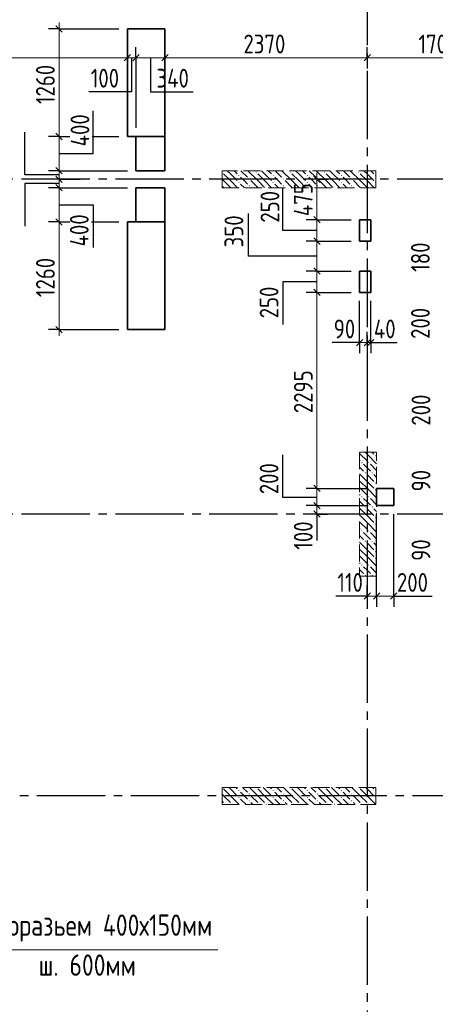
# Model space of a CAD drawing. Header units: millimetres. Extents: x 0 to 43617, y 0 to 59400.
# Tile 15 of 21: x 10553 to 15421, y 36591 to 48117. Entities that reach past the tile are written whole.
import ezdxf

# ---------------------------------------------------------------- set-up
doc = ezdxf.new("R2010")
doc.units = ezdxf.units.MM
doc.linetypes.add('______2', pattern=[270, 200, -70])
doc.linetypes.add('______5', pattern=[1100, 800, -100, 100, -100])
for name, color, linetype, lineweight in [('Standard', 7, 'Continuous', 25), ('ЖБ Пилон', 180, 'Continuous', 25), ('Оси', 40, '______5', 18), ('Примечания', 7, 'Continuous', 25), ('Размерная выноска', 7, 'Continuous', 13)]:
    doc.layers.add(name, color=color, linetype=linetype, lineweight=lineweight)
doc.layers.add('ЖБ Перекрытие верхний уровень', color=7, linetype='Continuous', lineweight=25, true_color=0xe0e0ff)
doc.styles.add('GOST 2.304-81', font='txt')

msp = doc.modelspace()

# ---------------------------------------------------------------- hatches: boundary and pattern name
at = {"layer": 'ЖБ Пилон', "linetype": 'Continuous', "lineweight": 18, "transparency": 33554687}
for points in [[(12923.9990234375, 46336.58771640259), (12927.45361328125, 46333.1298828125), (12923.9990234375, 46329.68178046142)], [(13314.453125, 46333.1298828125), (13320.95336914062, 46339.63623046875), (13327.45361328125, 46333.1298828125), (13320.95336914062, 46326.64184570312)], [(13714.453125, 46333.1298828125), (13720.95336914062, 46339.63623046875), (13727.45361328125, 46333.1298828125), (13720.95336914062, 46326.64184570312)], [(14114.453125, 46333.1298828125), (14120.95336914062, 46339.63623046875), (14127.45361328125, 46333.1298828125), (14120.95336914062, 46326.64184570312)], [(14514.453125, 46333.1298828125), (14520.95336914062, 46339.63623046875), (14527.45361328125, 46333.1298828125), (14520.95336914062, 46326.64184570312)], [(13114.453125, 46293.1396484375), (13120.95336914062, 46299.63989257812), (13127.45361328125, 46293.1396484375), (13120.95336914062, 46286.63940429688)], [(13234.45434570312, 46253.13720703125), (13240.95458984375, 46259.63745117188), (13247.44873046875, 46253.13720703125), (13240.95458984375, 46246.630859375)], [(13514.453125, 46293.1396484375), (13520.95336914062, 46299.63989257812), (13527.45361328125, 46293.1396484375), (13520.95336914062, 46286.63940429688)], [(13634.45434570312, 46253.13720703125), (13640.95458984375, 46259.63745117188), (13647.44873046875, 46253.13720703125), (13640.95458984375, 46246.630859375)], [(13914.453125, 46293.1396484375), (13920.95336914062, 46299.63989257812), (13927.45361328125, 46293.1396484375), (13920.95336914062, 46286.63940429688)], [(14034.45434570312, 46253.13720703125), (14040.95458984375, 46259.63745117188), (14047.44873046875, 46253.13720703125), (14040.95458984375, 46246.630859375)], [(14314.453125, 46293.1396484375), (14320.95336914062, 46299.63989257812), (14327.45361328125, 46293.1396484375), (14320.95336914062, 46286.63940429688)], [(14434.45434570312, 46253.13720703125), (14440.95458984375, 46259.63745117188), (14447.44873046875, 46253.13720703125), (14440.95458984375, 46246.630859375)], [(14714.453125, 46293.1396484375), (14720.95336914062, 46299.63989257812), (14723.9990234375, 46296.59423828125), (14723.9990234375, 46289.68505859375), (14720.95336914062, 46286.63940429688)], [(13114.453125, 46213.14086914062), (13120.95336914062, 46219.64111328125), (13127.45361328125, 46213.14086914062), (13120.95336914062, 46206.640625)], [(13234.45434570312, 46173.13842773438), (13240.95458984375, 46179.638671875), (13247.44873046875, 46173.13842773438), (13240.95458984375, 46166.63208007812)], [(13514.453125, 46213.14086914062), (13520.95336914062, 46219.64111328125), (13527.45361328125, 46213.14086914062), (13520.95336914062, 46206.640625)], [(13634.45434570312, 46173.13842773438), (13640.95458984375, 46179.638671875), (13647.44873046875, 46173.13842773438), (13640.95458984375, 46166.63208007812)], [(13914.453125, 46213.14086914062), (13920.95336914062, 46219.64111328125), (13927.45361328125, 46213.14086914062), (13920.95336914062, 46206.640625)], [(14034.45434570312, 46173.13842773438), (14040.95458984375, 46179.638671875), (14047.44873046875, 46173.13842773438), (14040.95458984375, 46166.63208007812)], [(14314.453125, 46213.14086914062), (14320.95336914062, 46219.64111328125), (14327.45361328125, 46213.14086914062), (14320.95336914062, 46206.640625)], [(14434.45434570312, 46173.13842773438), (14440.95458984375, 46179.638671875), (14447.44873046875, 46173.13842773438), (14440.95458984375, 46166.63208007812)], [(14714.453125, 46213.14086914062), (14720.95336914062, 46219.64111328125), (14723.9990234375, 46216.59545898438), (14723.9990234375, 46209.68627929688), (14720.95336914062, 46206.640625)], [(14714.453125, 43013.14086914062), (14720.95336914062, 43019.64111328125), (14727.45361328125, 43013.14086914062), (14720.95336914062, 43006.640625)], [(14554.44946289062, 42933.14208984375), (14560.94970703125, 42939.63623046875), (14567.44995117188, 42933.14208984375), (14560.94970703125, 42926.64184570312)], [(14634.45434570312, 42933.14208984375), (14640.94848632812, 42939.63623046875), (14647.44873046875, 42933.14208984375), (14640.94848632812, 42926.64184570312)], [(14594.45190429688, 42813.14086914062), (14600.9521484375, 42819.64111328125), (14607.45239257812, 42813.14086914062), (14600.9521484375, 42806.640625)], [(14674.45068359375, 42813.14086914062), (14680.95092773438, 42819.64111328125), (14687.451171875, 42813.14086914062), (14680.95092773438, 42806.640625)], [(14714.453125, 42693.1396484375), (14720.95336914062, 42699.63989257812), (14727.45361328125, 42693.1396484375), (14720.95336914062, 42686.63940429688)], [(14554.44946289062, 42533.14208984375), (14560.94970703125, 42539.63623046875), (14567.44995117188, 42533.14208984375), (14560.94970703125, 42526.64184570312)], [(14634.45434570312, 42533.14208984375), (14640.94848632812, 42539.63623046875), (14647.44873046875, 42533.14208984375), (14640.94848632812, 42526.64184570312)], [(14714.453125, 42613.14086914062), (14720.95336914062, 42619.64111328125), (14727.45361328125, 42613.14086914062), (14720.95336914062, 42606.640625)], [(14594.45190429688, 42413.14086914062), (14600.9521484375, 42419.64111328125), (14607.45239257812, 42413.14086914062), (14600.9521484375, 42406.640625)], [(14674.45068359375, 42413.14086914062), (14680.95092773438, 42419.64111328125), (14687.451171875, 42413.14086914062), (14680.95092773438, 42406.640625)], [(14714.453125, 42293.1396484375), (14720.95336914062, 42299.63989257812), (14727.45361328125, 42293.1396484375), (14720.95336914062, 42286.63940429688)], [(14714.453125, 42213.14086914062), (14720.95336914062, 42219.64111328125), (14727.45361328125, 42213.14086914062), (14720.95336914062, 42206.640625)], [(14554.44946289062, 42133.14208984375), (14560.94970703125, 42139.63623046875), (14567.44995117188, 42133.14208984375), (14560.94970703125, 42126.64184570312)], [(14634.45434570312, 42133.14208984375), (14640.94848632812, 42139.63623046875), (14647.44873046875, 42133.14208984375), (14640.94848632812, 42126.64184570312)], [(14594.45190429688, 42013.14086914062), (14600.9521484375, 42019.64111328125), (14607.45239257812, 42013.14086914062), (14600.9521484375, 42006.640625)], [(14674.45068359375, 42013.14086914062), (14680.95092773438, 42019.64111328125), (14687.451171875, 42013.14086914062), (14680.95092773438, 42006.640625)], [(14714.453125, 41893.1396484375), (14720.95336914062, 41899.63989257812), (14727.45361328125, 41893.1396484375), (14720.95336914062, 41886.63940429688)], [(14554.44946289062, 41733.14208984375), (14560.94970703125, 41739.63623046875), (14567.44995117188, 41733.14208984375), (14560.94970703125, 41726.64184570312)], [(14634.45434570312, 41733.14208984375), (14640.94848632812, 41739.63623046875), (14647.44873046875, 41733.14208984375), (14640.94848632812, 41726.64184570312)], [(14714.453125, 41813.14086914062), (14720.95336914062, 41819.64111328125), (14727.45361328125, 41813.14086914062), (14720.95336914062, 41806.640625)], [(14594.45190429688, 41613.14086914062), (14600.9521484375, 41619.64111328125), (14607.45239257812, 41613.14086914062), (14600.9521484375, 41606.640625)], [(14674.45068359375, 41613.14086914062), (14680.95092773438, 41619.64111328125), (14687.451171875, 41613.14086914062), (14680.95092773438, 41606.640625)], [(12924.31030273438, 39129.99877929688), (12923.9990234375, 39129.6875), (12923.9990234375, 39129.99877929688)], [(13114.453125, 39093.1396484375), (13120.95336914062, 39099.63989257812), (13127.45361328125, 39093.1396484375), (13120.95336914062, 39086.63330078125)], [(13324.31030273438, 39129.99877929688), (13320.95336914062, 39126.64184570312), (13317.59643554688, 39129.99877929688)], [(13514.453125, 39093.1396484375), (13520.95336914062, 39099.63989257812), (13527.45361328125, 39093.1396484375), (13520.95336914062, 39086.63330078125)], [(13724.31030273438, 39129.99877929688), (13720.95336914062, 39126.64184570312), (13717.59643554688, 39129.99877929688)], [(13914.453125, 39093.1396484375), (13920.95336914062, 39099.63989257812), (13927.45361328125, 39093.1396484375), (13920.95336914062, 39086.63330078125)], [(14124.31030273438, 39129.99877929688), (14120.95336914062, 39126.64184570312), (14117.59643554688, 39129.99877929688)], [(14314.453125, 39093.1396484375), (14320.95336914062, 39099.63989257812), (14327.45361328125, 39093.1396484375), (14320.95336914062, 39086.63330078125)], [(14524.31030273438, 39129.99877929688), (14520.95336914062, 39126.64184570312), (14517.59643554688, 39129.99877929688)], [(14714.453125, 39093.1396484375), (14720.95336914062, 39099.63989257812), (14723.9990234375, 39096.59423828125), (14723.9990234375, 39089.68181484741), (14720.95336914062, 39086.63330078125)], [(13114.453125, 39013.14086914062), (13120.95336914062, 39019.64111328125), (13127.45361328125, 39013.14086914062), (13120.95336914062, 39006.640625)], [(13234.45434570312, 39053.13110351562), (13240.95458984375, 39059.63745117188), (13247.44873046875, 39053.13110351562), (13240.95458984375, 39046.64306640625)], [(13234.45434570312, 38973.13842773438), (13240.95458984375, 38979.638671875), (13247.44873046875, 38973.13842773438), (13240.95458984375, 38966.63208007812)], [(13514.453125, 39013.14086914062), (13520.95336914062, 39019.64111328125), (13527.45361328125, 39013.14086914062), (13520.95336914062, 39006.640625)], [(13634.45434570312, 39053.13110351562), (13640.95458984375, 39059.63745117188), (13647.44873046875, 39053.13110351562), (13640.95458984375, 39046.64306640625)], [(13634.45434570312, 38973.13842773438), (13640.95458984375, 38979.638671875), (13647.44873046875, 38973.13842773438), (13640.95458984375, 38966.63208007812)], [(13914.453125, 39013.14086914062), (13920.95336914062, 39019.64111328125), (13927.45361328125, 39013.14086914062), (13920.95336914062, 39006.640625)], [(14034.45434570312, 39053.13110351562), (14040.95458984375, 39059.63745117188), (14047.44873046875, 39053.13110351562), (14040.95458984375, 39046.64306640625)], [(14034.45434570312, 38973.13842773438), (14040.95458984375, 38979.638671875), (14047.44873046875, 38973.13842773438), (14040.95458984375, 38966.63208007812)], [(14314.453125, 39013.14086914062), (14320.95336914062, 39019.64111328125), (14327.45361328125, 39013.14086914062), (14320.95336914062, 39006.640625)], [(14434.45434570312, 39053.13110351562), (14440.95458984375, 39059.63745117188), (14447.44873046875, 39053.13110351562), (14440.95458984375, 39046.64306640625)], [(14434.45434570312, 38973.13842773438), (14440.95458984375, 38979.638671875), (14447.44873046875, 38973.13842773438), (14440.95458984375, 38966.63208007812)], [(14714.453125, 39013.14086914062), (14720.95336914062, 39019.64111328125), (14723.9990234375, 39016.59545898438), (14723.9990234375, 39009.68627929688), (14720.95336914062, 39006.640625)], [(12954.443359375, 38933.14208984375), (12960.94970703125, 38939.63623046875), (12967.44995117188, 38933.14208984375), (12964.306640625, 38929.99877929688), (12957.58962138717, 38929.99877929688)], [(13034.45434570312, 38933.14208984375), (13040.95458984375, 38939.63623046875), (13047.44873046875, 38933.14208984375), (13044.30837138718, 38929.99877929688), (13037.59765625, 38929.99877929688)], [(13354.44946289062, 38933.14208984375), (13360.94970703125, 38939.63623046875), (13367.44995117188, 38933.14208984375), (13364.306640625, 38929.99877929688), (13357.5927734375, 38929.99877929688)], [(13434.45434570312, 38933.14208984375), (13440.95458984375, 38939.63623046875), (13447.44873046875, 38933.14208984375), (13444.30837138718, 38929.99877929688), (13437.59765625, 38929.99877929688)], [(13754.44946289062, 38933.14208984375), (13760.94970703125, 38939.63623046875), (13767.44995117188, 38933.14208984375), (13764.306640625, 38929.99877929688), (13757.5927734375, 38929.99877929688)], [(13834.45434570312, 38933.14208984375), (13840.95458984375, 38939.63623046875), (13847.44873046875, 38933.14208984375), (13844.30837138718, 38929.99877929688), (13837.59765625, 38929.99877929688)], [(14154.44946289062, 38933.14208984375), (14160.94970703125, 38939.63623046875), (14167.44995117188, 38933.14208984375), (14164.306640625, 38929.99877929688), (14157.5927734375, 38929.99877929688)], [(14234.45434570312, 38933.14208984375), (14240.95458984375, 38939.63623046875), (14247.44873046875, 38933.14208984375), (14244.30837138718, 38929.99877929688), (14237.59765625, 38929.99877929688)], [(14554.44946289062, 38933.14208984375), (14560.94970703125, 38939.63623046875), (14567.44995117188, 38933.14208984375), (14564.306640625, 38929.99877929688), (14557.5927734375, 38929.99877929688)], [(14634.45434570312, 38933.14208984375), (14640.95458984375, 38939.63623046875), (14647.44873046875, 38933.14208984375), (14644.30837138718, 38929.99877929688), (14637.59765625, 38929.99877929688)]]:
    msp.add_hatch(color=7, dxfattribs=at).paths.add_polyline_path(points, flags=16)

# ---------------------------------------------------------------- linework, layer by layer
at = {"layer": 'Standard', "color": 7, "linetype": 'Continuous', "lineweight": 13, "transparency": 33554687}
for p, q in [((11014.00146484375, 48009.9365234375), (11014.00146484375, 48084.93041992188)), ((11814.00146484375, 47672.76611328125), (7393.994140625, 47672.76611328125)), ((11914.00146484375, 47672.76611328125), (11814.00146484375, 47672.76611328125)), ((12254.00390625, 47672.76611328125), (11914.00146484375, 47672.76611328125)), ((14623.9990234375, 47672.76611328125), (12254.00390625, 47672.76611328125)), ((16323.9990234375, 47672.76611328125), (14623.9990234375, 47672.76611328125)), ((11014.00146484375, 46750), (11014.00146484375, 46350)), ((11014.00146484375, 46350), (11014.00146484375, 46250)), ((11014.00146484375, 46250), (11014.00146484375, 46150)), ((14034.00268554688, 46250), (14034.00268554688, 46325)), ((14034.00268554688, 45775), (14034.00268554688, 46250)), ((11014.00146484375, 46150), (11014.00146484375, 45750.06103515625)), ((14034.00268554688, 45525), (14034.00268554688, 45775)), ((11014.00146484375, 45750.06103515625), (11014.00146484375, 44490.0634765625)), ((14034.00268554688, 45175), (14034.00268554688, 45525)), ((14034.00268554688, 44925), (14034.00268554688, 45175)), ((14034.00268554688, 42629.99877929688), (14034.00268554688, 44925)), ((11014.00146484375, 44490.0634765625), (11014.00146484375, 44415.06958007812)), ((14534.00268554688, 44337.06665039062), (14459.00268554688, 44337.06665039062)), ((14534.00268554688, 44337.06665039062), (14623.9990234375, 44337.06665039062)), ((14623.9990234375, 44337.06665039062), (14664.00146484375, 44337.06665039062)), ((14664.00146484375, 44337.06665039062), (14739.00146484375, 44337.06665039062)), ((14034.00268554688, 42429.99877929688), (14034.00268554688, 42629.99877929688)), ((14034.00268554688, 42329.99877929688), (14034.00268554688, 42429.99877929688)), ((14034.00268554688, 42329.99877929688), (14034.00268554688, 42254.99877929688)), ((14623.9990234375, 41370.00122070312), (14548.9990234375, 41370.00122070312)), ((14734.00268554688, 41370.00122070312), (14623.9990234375, 41370.00122070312)), ((14934.00268554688, 41370.00122070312), (14734.00268554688, 41370.00122070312)), ((14934.00268554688, 41370.00122070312), (15008.99658203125, 41370.00122070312))]:
    msp.add_line(p, q, dxfattribs=at)
at = {"layer": 'Standard', "color": 251, "linetype": 'Continuous', "lineweight": -3, "true_color": 0x656565, "transparency": 33554687}
for p, q in [((11014.00146484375, 48009.9365234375), (10888.99536132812, 48009.9365234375)), ((11014.00146484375, 48009.9365234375), (11139.00146484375, 48009.9365234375)), ((11014.00146484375, 48009.9365234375), (11714.00146484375, 48009.9365234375)), ((11814.00146484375, 47672.76611328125), (11814.00146484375, 47797.76611328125)), ((11914.00146484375, 47672.76611328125), (11914.00146484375, 47797.76611328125)), ((12254.00390625, 47672.76611328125), (12254.00390625, 47797.76611328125)), ((14623.9990234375, 47672.76611328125), (14623.9990234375, 47797.76611328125)), ((11814.00146484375, 47672.76611328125), (11814.00146484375, 47547.77221679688)), ((11814.00146484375, 47672.76611328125), (11814.00146484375, 47672.76611328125)), ((11914.00146484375, 47672.76611328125), (11914.00146484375, 47547.77221679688)), ((12254.00390625, 47672.76611328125), (12254.00390625, 47547.77221679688)), ((12254.00390625, 47672.76611328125), (12254.00390625, 47574.70703125)), ((14623.9990234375, 47672.76611328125), (14623.9990234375, 47547.77221679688)), ((14623.9990234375, 47672.76611328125), (14623.9990234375, 47672.76611328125)), ((12254.00390625, 47289.76440429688), (12254.00390625, 46850)), ((11014.00146484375, 46750), (10888.99536132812, 46750)), ((11014.00146484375, 46750), (11139.00146484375, 46750)), ((11401.64184570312, 46750), (11713.88549804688, 46750)), ((11014.00146484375, 46350), (10888.99536132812, 46350)), ((11014.00146484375, 46350), (11139.00146484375, 46350)), ((11014.00146484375, 46250), (10888.99536132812, 46250)), ((11014.00146484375, 46250), (11139.00146484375, 46250)), ((14034.00268554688, 46250), (13908.99658203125, 46250)), ((14034.00268554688, 46250), (14159.00268554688, 46250)), ((14034.00268554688, 46250), (14034.00268554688, 46250)), ((11014.00146484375, 46150), (10888.99536132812, 46150)), ((11014.00146484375, 46150), (11139.00146484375, 46150)), ((14034.00268554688, 45775), (13908.99658203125, 45775)), ((14034.00268554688, 45775), (14159.00268554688, 45775)), ((14034.00268554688, 45775), (14434.00268554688, 45775)), ((11014.00146484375, 45750.06103515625), (10888.99536132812, 45750.06103515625)), ((11014.00146484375, 45750.06103515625), (11139.00146484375, 45750.06103515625)), ((11014.00146484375, 45750.06103515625), (11108.92944335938, 45750.06103515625)), ((11393.8720703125, 45750.06103515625), (11713.88549804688, 45750.06103515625)), ((14034.00268554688, 45525), (13908.99658203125, 45525)), ((14034.00268554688, 45525), (14159.00268554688, 45525)), ((14034.00268554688, 45525), (14434.00268554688, 45525)), ((14034.00268554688, 45175), (13908.99658203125, 45175)), ((14034.00268554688, 45175), (14159.00268554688, 45175)), ((14034.00268554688, 45175), (14434.00268554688, 45175)), ((14034.00268554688, 44925), (13908.99658203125, 44925)), ((14034.00268554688, 44925), (14159.00268554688, 44925)), ((14034.00268554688, 44925), (14434.00268554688, 44925)), ((11014.00146484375, 44490.0634765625), (10888.99536132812, 44490.0634765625)), ((11014.00146484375, 44490.0634765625), (11139.00146484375, 44490.0634765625)), ((11014.00146484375, 44490.0634765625), (11714.00146484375, 44490.0634765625)), ((14534.00268554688, 44337.06665039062), (14534.00268554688, 44462.06665039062)), ((14623.9990234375, 44337.06665039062), (14623.9990234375, 44462.06665039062)), ((14664.00146484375, 44337.06665039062), (14664.00146484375, 44462.06665039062)), ((14534.00268554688, 44337.06665039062), (14534.00268554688, 44212.06665039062)), ((14623.9990234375, 44337.06665039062), (14623.9990234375, 44212.06665039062)), ((14623.9990234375, 44337.06665039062), (14623.9990234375, 44337.06665039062)), ((14664.00146484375, 44337.06665039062), (14664.00146484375, 44212.06665039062)), ((14034.00268554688, 42629.99877929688), (13908.99658203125, 42629.99877929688)), ((14034.00268554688, 42629.99877929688), (14159.00268554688, 42629.99877929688)), ((14034.00268554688, 42629.99877929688), (14634.00268554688, 42629.99877929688)), ((14034.00268554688, 42429.99877929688), (13908.99658203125, 42429.99877929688)), ((14034.00268554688, 42429.99877929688), (14159.00268554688, 42429.99877929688)), ((14034.00268554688, 42429.99877929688), (14634.00268554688, 42429.99877929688)), ((14034.00268554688, 42329.99877929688), (13908.99658203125, 42329.99877929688)), ((14034.00268554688, 42329.99877929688), (14159.00268554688, 42329.99877929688)), ((14034.00268554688, 42329.99877929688), (14034.00268554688, 42329.99877929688)), ((14623.9990234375, 41370.00122070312), (14623.9990234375, 41494.9951171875)), ((14734.00268554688, 41370.00122070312), (14734.00268554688, 41494.9951171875)), ((14934.00268554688, 41370.00122070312), (14934.00268554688, 41494.9951171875)), ((14623.9990234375, 41370.00122070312), (14623.9990234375, 41245.00122070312)), ((14623.9990234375, 41370.00122070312), (14623.9990234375, 41370.00122070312)), ((14734.00268554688, 41370.00122070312), (14734.00268554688, 41245.00122070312)), ((14934.00268554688, 41370.00122070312), (14934.00268554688, 41245.00122070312))]:
    msp.add_line(p, q, dxfattribs=at)
at = {"layer": 'Standard', "color": 7, "linetype": 'Continuous', "lineweight": 25, "transparency": 33554687}
for p, q in [((10976.50146484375, 48047.43041992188), (11051.49536132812, 47972.4365234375)), ((11851.49536132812, 47710.27221679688), (11776.50146484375, 47635.26611328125)), ((11951.49536132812, 47710.27221679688), (11876.50146484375, 47635.26611328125)), ((12291.50390625, 47710.27221679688), (12216.50390625, 47635.26611328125)), ((14661.4990234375, 47710.27221679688), (14586.4990234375, 47635.26611328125)), ((10976.50146484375, 46787.5), (11051.49536132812, 46712.5)), ((10976.50146484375, 46387.5), (11051.49536132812, 46312.5)), ((10976.50146484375, 46287.5), (11051.49536132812, 46212.5)), ((14071.49658203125, 46212.5), (13996.50268554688, 46287.5)), ((10976.50146484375, 46187.5), (11051.49536132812, 46112.5)), ((10976.50146484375, 45787.56103515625), (11051.49536132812, 45712.56103515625)), ((14071.49658203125, 45737.5), (13996.50268554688, 45812.5)), ((14071.49658203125, 45487.5), (13996.50268554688, 45562.49389648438)), ((14071.49658203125, 45137.5), (13996.50268554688, 45212.5)), ((14071.49658203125, 44887.5), (13996.50268554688, 44962.49389648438)), ((10976.50146484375, 44527.5634765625), (11051.49536132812, 44452.5634765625)), ((14496.50268554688, 44299.56665039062), (14571.49658203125, 44374.56665039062)), ((14586.4990234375, 44299.56665039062), (14661.4990234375, 44374.56665039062)), ((14626.49536132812, 44299.56665039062), (14701.50146484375, 44374.56665039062)), ((14071.49658203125, 42592.49877929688), (13996.50268554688, 42667.49877929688)), ((14071.49658203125, 42392.49877929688), (13996.50268554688, 42467.49877929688)), ((14071.49658203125, 42292.49877929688), (13996.50268554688, 42367.49877929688)), ((14661.4990234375, 41407.50122070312), (14586.4990234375, 41332.50122070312)), ((14771.49658203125, 41407.50122070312), (14696.50268554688, 41332.50122070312)), ((14971.49658203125, 41407.50122070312), (14896.50268554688, 41332.50122070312))]:
    msp.add_line(p, q, dxfattribs=at)
at = {"layer": 'Standard', "color": 7, "linetype": 'Continuous', "lineweight": 13, "transparency": 33554687}
msp.add_lwpolyline([(11014.00146484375, 48009.9365234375), (11014.00146484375, 47035.32024771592), (11014.00146484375, 47035.32024771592), (11014.00146484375, 46972.0166563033), (11014.00146484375, 46972.0166563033), (11014.00146484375, 46855.97719902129), (11014.00146484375, 46855.97719902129), (11014.00146484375, 46750)], dxfattribs=at)
at = {"layer": 'Standard', "color": 251, "linetype": 'Continuous', "lineweight": -3, "true_color": 0x656565, "transparency": 33554687}
for points in [[(11914.00146484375, 47672.76611328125), (11914.00146484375, 47308.74580699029), (11914.00146484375, 47308.74580699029), (11914.00146484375, 46850)], [(11014.00146484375, 46750), (11079.57113963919, 46750), (11079.57113963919, 46750), (11116.69921875, 46750)], [(11014.00146484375, 46350), (11174.82520933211, 46350), (11174.82520933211, 46350), (11814.00146484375, 46350)], [(11014.00146484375, 46250), (11198.63872675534, 46250.00000000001), (11198.63872675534, 46250.00000000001), (11260.08911132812, 46250)], [(11014.00146484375, 46150), (11222.45224417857, 46150), (11222.45224417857, 46150), (11814.00146484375, 46150)], [(14534.00268554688, 44337.06665039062), (14534.00268554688, 44354.06494140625), (14534.00268554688, 44354.06494140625), (14534.00268554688, 44536.12955047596), (14534.00268554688, 44536.12955047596), (14534.00268554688, 44825)], [(14664.00146484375, 44337.06665039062), (14664.00146484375, 44354.06494140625), (14664.00146484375, 44354.06494140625), (14664.00146484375, 44606.48140295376), (14664.00146484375, 44606.48140295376), (14664.00146484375, 44825)], [(14734.00268554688, 41370.00122070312), (14734.00268554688, 41386.99951171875), (14734.00268554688, 41386.99951171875), (14734.00268554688, 42329.99877929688)], [(14934.00268554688, 41370.00122070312), (14934.00268554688, 41386.99951171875), (14934.00268554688, 41386.99951171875), (14934.00268554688, 42329.99877929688)]]:
    msp.add_lwpolyline(points, dxfattribs=at)
at = {"layer": 'ЖБ Перекрытие верхний уровень', "color": 7, "linetype": 'Continuous', "lineweight": 35, "transparency": 33554687}
for p, q in [((12254.00390625, 48009.9365234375), (11814.00146484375, 48009.9365234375)), ((11814.00146484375, 48009.9365234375), (11814.00146484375, 46749.93896484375)), ((12254.00390625, 46750), (12254.00390625, 48009.9365234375)), ((11814.00146484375, 46749.93896484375), (11914.111328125, 46749.93896484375)), ((12254.00390625, 46750), (11914.111328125, 46750)), ((11914.111328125, 46750), (11914.111328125, 46749.93896484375)), ((11914.111328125, 46749.93896484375), (11914.111328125, 46350)), ((11914.111328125, 46749.93896484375), (12254.00390625, 46749.93896484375)), ((12254.11987304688, 46750), (12254.00390625, 46750)), ((12254.00390625, 46749.93896484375), (12254.00390625, 46750)), ((12254.11987304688, 46350), (12254.11987304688, 46750)), ((11914.111328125, 46350), (12254.11987304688, 46350)), ((12254.11987304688, 46150), (11914.111328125, 46150)), ((11914.111328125, 46150), (11914.111328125, 45750.06103515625)), ((12254.11987304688, 45750), (12254.11987304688, 46150)), ((14664.00146484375, 45775), (14534.00268554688, 45775)), ((14534.00268554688, 45775), (14534.00268554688, 45525)), ((14664.00146484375, 45525), (14664.00146484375, 45775)), ((11914.111328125, 45750.06103515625), (11814.00146484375, 45750.06103515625)), ((11814.00146484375, 45750.06103515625), (11814.00146484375, 44490.0634765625)), ((11914.111328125, 45750.06103515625), (11914.111328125, 45750)), ((12254.00390625, 45750.06103515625), (11914.111328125, 45750.06103515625)), ((11914.111328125, 45750), (12254.00390625, 45750)), ((12254.00390625, 45750), (12254.00390625, 45750.06103515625)), ((12254.00390625, 45750), (12254.11987304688, 45750)), ((12254.00390625, 44490.0634765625), (12254.00390625, 45750)), ((14534.00268554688, 45525), (14664.00146484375, 45525)), ((14664.00146484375, 45175), (14534.00268554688, 45175)), ((14534.00268554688, 45175), (14534.00268554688, 44925)), ((14664.00146484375, 44925), (14664.00146484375, 45175)), ((14534.00268554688, 44925), (14664.00146484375, 44925)), ((11814.00146484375, 44490.0634765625), (12254.00390625, 44490.0634765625)), ((14934.00268554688, 42629.99877929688), (14734.00268554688, 42629.99877929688)), ((14734.00268554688, 42629.99877929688), (14734.00268554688, 42429.99877929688)), ((14934.00268554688, 42429.99877929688), (14934.00268554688, 42629.99877929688)), ((14734.00268554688, 42429.99877929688), (14934.00268554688, 42429.99877929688))]:
    msp.add_line(p, q, dxfattribs=at)
at = {"layer": 'ЖБ Пилон', "color": 253, "linetype": '______2', "lineweight": 13, "true_color": 0xa0a0a0, "transparency": 33554687}
for p, q in [((14723.9990234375, 46350), (12923.9990234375, 46350)), ((12923.9990234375, 46350), (12923.9990234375, 46150)), ((14723.9990234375, 46150), (14723.9990234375, 46350)), ((12923.9990234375, 46150), (14723.9990234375, 46150)), ((14534.00268554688, 43054.99877929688), (14534.00268554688, 41604.99267578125)), ((14734.00268554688, 43054.99877929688), (14534.00268554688, 43054.99877929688)), ((14734.00268554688, 41604.99267578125), (14734.00268554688, 43054.99877929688)), ((14534.00268554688, 41604.99267578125), (14734.00268554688, 41604.99267578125)), ((14723.9990234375, 39129.99877929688), (12923.9990234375, 39129.99877929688)), ((12923.9990234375, 39129.99877929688), (12923.9990234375, 38929.99877929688)), ((14723.9990234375, 38929.99877929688), (14723.9990234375, 39129.99877929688)), ((12923.9990234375, 38929.99877929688), (14723.9990234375, 38929.99877929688))]:
    msp.add_line(p, q, dxfattribs=at)
at = {"layer": 'ЖБ Пилон', "color": 9, "linetype": 'Continuous', "lineweight": 18, "true_color": 0xc7c7c7, "transparency": 33554687}
for p, q in [((13020.95336914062, 46313.14086914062), (12984.09048843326, 46350)), ((13064.09301757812, 46350), (13100.9521484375, 46313.14086914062)), ((13144.091796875, 46350), (13220.95336914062, 46273.13842773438)), ((13340.95458984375, 46233.1298828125), (13224.09041661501, 46350)), ((13420.95336914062, 46313.14086914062), (13384.09048843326, 46350)), ((13464.09301757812, 46350), (13500.9521484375, 46313.14086914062)), ((13544.091796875, 46350), (13620.95336914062, 46273.13842773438)), ((13740.95458984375, 46233.1298828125), (13624.09041661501, 46350)), ((13820.95336914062, 46313.14086914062), (13784.09048843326, 46350)), ((13864.09301757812, 46350), (13900.9521484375, 46313.14086914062)), ((13944.091796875, 46350), (14020.95336914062, 46273.13842773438)), ((14140.95458984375, 46233.1298828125), (14024.09041661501, 46350)), ((14220.95336914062, 46313.14086914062), (14184.09048843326, 46350)), ((14264.09301757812, 46350), (14300.9521484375, 46313.14086914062)), ((14344.091796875, 46350), (14420.95336914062, 46273.13842773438)), ((14540.95458984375, 46233.1298828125), (14424.09041661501, 46350)), ((14620.95336914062, 46313.14086914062), (14584.09048843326, 46350)), ((14664.09301757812, 46350), (14700.9521484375, 46313.14086914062)), ((12940.95458984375, 46233.1298828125), (12923.9990234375, 46250.08631161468)), ((12940.95458984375, 46313.14086914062), (13020.95336914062, 46233.1298828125)), ((12940.95458984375, 46233.1298828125), (13020.95336914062, 46153.13720703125)), ((13020.95336914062, 46313.14086914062), (13100.9521484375, 46233.1298828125)), ((13020.95336914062, 46233.1298828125), (13104.09170913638, 46150)), ((13180.95092773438, 46233.1298828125), (13140.95458984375, 46273.13842773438)), ((13220.95336914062, 46193.1396484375), (13180.95092773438, 46233.1298828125)), ((13260.94970703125, 46233.1298828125), (13340.95458984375, 46153.13720703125)), ((13340.95458984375, 46313.14086914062), (13420.95336914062, 46233.1298828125)), ((13340.95458984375, 46233.1298828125), (13420.95336914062, 46153.13720703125)), ((13420.95336914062, 46313.14086914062), (13500.9521484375, 46233.1298828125)), ((13420.95336914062, 46233.1298828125), (13504.09170913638, 46150)), ((13580.95092773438, 46233.1298828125), (13540.95458984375, 46273.13842773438)), ((13620.95336914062, 46193.1396484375), (13580.95092773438, 46233.1298828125)), ((13660.94970703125, 46233.1298828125), (13740.95458984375, 46153.13720703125)), ((13740.95458984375, 46313.14086914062), (13820.95336914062, 46233.1298828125)), ((13740.95458984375, 46233.1298828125), (13820.95336914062, 46153.13720703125)), ((13820.95336914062, 46313.14086914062), (13900.9521484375, 46233.1298828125)), ((13820.95336914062, 46233.1298828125), (13904.09170913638, 46150)), ((13980.95092773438, 46233.1298828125), (13940.95458984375, 46273.13842773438)), ((14020.95336914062, 46193.1396484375), (13980.95092773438, 46233.1298828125)), ((14060.94970703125, 46233.1298828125), (14140.95458984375, 46153.13720703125)), ((14140.95458984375, 46313.14086914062), (14220.95336914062, 46233.1298828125)), ((14140.95458984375, 46233.1298828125), (14220.95336914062, 46153.13720703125)), ((14220.95336914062, 46313.14086914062), (14300.9521484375, 46233.1298828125)), ((14220.95336914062, 46233.1298828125), (14304.09170913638, 46150)), ((14380.95092773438, 46233.1298828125), (14340.95458984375, 46273.13842773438)), ((14420.95336914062, 46193.1396484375), (14380.95092773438, 46233.1298828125)), ((14460.94970703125, 46233.1298828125), (14540.95458984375, 46153.13720703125)), ((14540.95458984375, 46313.14086914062), (14620.95336914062, 46233.1298828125)), ((14540.95458984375, 46233.1298828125), (14620.95336914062, 46153.13720703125)), ((14620.95336914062, 46313.14086914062), (14700.9521484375, 46233.1298828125)), ((14620.95336914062, 46233.1298828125), (14704.09170913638, 46150)), ((12923.9990234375, 46170.09018638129), (12940.95458984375, 46153.13720703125)), ((13140.95458984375, 46193.1396484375), (13184.09204410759, 46150)), ((13260.94970703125, 46153.13720703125), (13264.08675450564, 46150)), ((13540.95458984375, 46193.1396484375), (13584.09204410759, 46150)), ((13660.94970703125, 46153.13720703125), (13664.08675450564, 46150)), ((13940.95458984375, 46193.1396484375), (13984.09204410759, 46150)), ((14060.94970703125, 46153.13720703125), (14064.08675450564, 46150)), ((14340.95458984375, 46193.1396484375), (14384.09204410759, 46150)), ((14460.94970703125, 46153.13720703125), (14464.08675450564, 46150)), ((14540.94848632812, 43033.14208984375), (14534.00268554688, 43040.087890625)), ((14540.94848632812, 43033.14208984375), (14620.95336914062, 42953.13720703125)), ((14599.09501212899, 43054.99877929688), (14620.95336914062, 43033.14208984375)), ((14620.95336914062, 43033.14208984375), (14734.00268554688, 42920.08702321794)), ((14679.09545898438, 43054.99877929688), (14700.9521484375, 43033.14208984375)), ((14534.00268554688, 42960.08353774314), (14540.94848632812, 42953.13720703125)), ((14534.00268554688, 42880.08794414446), (14580.95092773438, 42833.14208984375)), ((14620.95336914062, 42873.13842773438), (14580.95092773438, 42913.14086914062)), ((14660.94970703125, 42913.14086914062), (14734.00268554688, 42840.087890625)), ((14620.95336914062, 42713.14086914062), (14534.00268554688, 42800.09155273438)), ((14660.94970703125, 42833.14208984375), (14620.95336914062, 42873.13842773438)), ((14620.95336914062, 42793.1396484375), (14700.9521484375, 42713.14086914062)), ((14700.9521484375, 42793.1396484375), (14734.00268554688, 42760.08911132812)), ((14540.94848632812, 42713.14086914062), (14620.95336914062, 42633.14208984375)), ((14620.95336914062, 42713.14086914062), (14700.9521484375, 42633.14208984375)), ((14540.94848632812, 42633.14208984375), (14534.00268554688, 42640.087890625)), ((14534.00268554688, 42560.08353774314), (14540.94848632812, 42553.13720703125)), ((14540.94848632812, 42633.14208984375), (14620.95336914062, 42553.13720703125)), ((14620.95336914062, 42633.14208984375), (14734.00268554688, 42520.08702321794)), ((14534.00268554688, 42480.08794414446), (14580.95092773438, 42433.14208984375)), ((14620.95336914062, 42473.13842773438), (14580.95092773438, 42513.14086914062)), ((14660.94970703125, 42433.14208984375), (14620.95336914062, 42473.13842773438)), ((14660.94970703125, 42513.14086914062), (14734.00268554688, 42440.087890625)), ((14620.95336914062, 42313.14086914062), (14534.00268554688, 42400.09155273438)), ((14540.94848632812, 42313.14086914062), (14620.95336914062, 42233.14208984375)), ((14620.95336914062, 42393.1396484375), (14700.9521484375, 42313.14086914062)), ((14620.95336914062, 42313.14086914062), (14700.9521484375, 42233.14208984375)), ((14700.9521484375, 42393.1396484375), (14734.00268554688, 42360.08911132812)), ((14540.94848632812, 42233.14208984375), (14534.00268554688, 42240.087890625)), ((14540.94848632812, 42233.14208984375), (14620.95336914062, 42153.13720703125)), ((14620.95336914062, 42233.14208984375), (14734.00268554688, 42120.08702321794)), ((14534.00268554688, 42160.08353774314), (14540.94848632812, 42153.13720703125)), ((14534.00268554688, 42080.08794414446), (14580.95092773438, 42033.14208984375)), ((14620.95336914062, 42073.13842773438), (14580.95092773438, 42113.14086914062)), ((14660.94970703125, 42033.14208984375), (14620.95336914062, 42073.13842773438)), ((14660.94970703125, 42113.14086914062), (14734.00268554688, 42040.087890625)), ((14620.95336914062, 41913.14086914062), (14534.00268554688, 42000.09155273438)), ((14620.95336914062, 41993.1396484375), (14700.9521484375, 41913.14086914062)), ((14700.9521484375, 41993.1396484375), (14734.00268554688, 41960.08911132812)), ((14540.94848632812, 41913.14086914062), (14620.95336914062, 41833.14208984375)), ((14620.95336914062, 41913.14086914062), (14700.9521484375, 41833.14208984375)), ((14540.94848632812, 41833.14208984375), (14534.00268554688, 41840.087890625)), ((14534.00268554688, 41760.08353774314), (14540.94848632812, 41753.13720703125)), ((14540.94848632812, 41833.14208984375), (14620.95336914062, 41753.13720703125)), ((14620.95336914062, 41833.14208984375), (14734.00268554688, 41720.08702321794)), ((14534.00268554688, 41680.08794414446), (14580.95092773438, 41633.14208984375)), ((14620.95336914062, 41673.13842773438), (14580.95092773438, 41713.14086914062)), ((14660.94970703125, 41633.14208984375), (14620.95336914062, 41673.13842773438)), ((14660.94970703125, 41713.14086914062), (14734.00268554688, 41640.087890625)), ((12940.95458984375, 39113.14086914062), (13020.95336914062, 39033.14208984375)), ((13020.95336914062, 39113.14086914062), (13004.09545898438, 39129.99877929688)), ((13020.95336914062, 39113.14086914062), (13100.9521484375, 39033.14208984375)), ((13084.09423828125, 39129.99877929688), (13100.9521484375, 39113.14086914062)), ((13164.09301757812, 39129.99877929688), (13220.95336914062, 39073.13842773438)), ((13340.95458984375, 39033.14208984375), (13244.08804671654, 39129.99877929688)), ((13340.95458984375, 39113.14086914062), (13420.95336914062, 39033.14208984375)), ((13420.95336914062, 39113.14086914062), (13404.09545898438, 39129.99877929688)), ((13420.95336914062, 39113.14086914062), (13500.9521484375, 39033.14208984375)), ((13484.09423828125, 39129.99877929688), (13500.9521484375, 39113.14086914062)), ((13564.09301757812, 39129.99877929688), (13620.95336914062, 39073.13842773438)), ((13740.95458984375, 39033.14208984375), (13644.08804671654, 39129.99877929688)), ((13740.95458984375, 39113.14086914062), (13820.95336914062, 39033.14208984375)), ((13820.95336914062, 39113.14086914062), (13804.09545898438, 39129.99877929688)), ((13820.95336914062, 39113.14086914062), (13900.9521484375, 39033.14208984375)), ((13884.09423828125, 39129.99877929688), (13900.9521484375, 39113.14086914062)), ((13964.09301757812, 39129.99877929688), (14020.95336914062, 39073.13842773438)), ((14140.95458984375, 39033.14208984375), (14044.08804671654, 39129.99877929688)), ((14140.95458984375, 39113.14086914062), (14220.95336914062, 39033.14208984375)), ((14220.95336914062, 39113.14086914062), (14204.09545898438, 39129.99877929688)), ((14220.95336914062, 39113.14086914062), (14300.9521484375, 39033.14208984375)), ((14284.09423828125, 39129.99877929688), (14300.9521484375, 39113.14086914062)), ((14364.09301757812, 39129.99877929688), (14420.95336914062, 39073.13842773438)), ((14540.95458984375, 39033.14208984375), (14444.08804671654, 39129.99877929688)), ((14540.95458984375, 39113.14086914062), (14620.95336914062, 39033.14208984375)), ((14620.95336914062, 39113.14086914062), (14604.09545898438, 39129.99877929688)), ((14620.95336914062, 39113.14086914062), (14700.9521484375, 39033.14208984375)), ((14684.09423828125, 39129.99877929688), (14700.9521484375, 39113.14086914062)), ((12940.95458984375, 39033.14208984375), (12923.9990234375, 39050.09593145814)), ((12923.9990234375, 38970.08796344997), (12940.95458984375, 38953.13110351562)), ((12940.95458984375, 39033.14208984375), (13020.95336914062, 38953.13110351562)), ((13020.95336914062, 39033.14208984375), (13124.0966796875, 38929.99877929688)), ((13180.95092773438, 39033.14208984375), (13140.95458984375, 39073.13842773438)), ((13140.95458984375, 38993.1396484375), (13204.09224750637, 38929.99877929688)), ((13220.95336914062, 38993.1396484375), (13180.95092773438, 39033.14208984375)), ((13260.94970703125, 39033.14208984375), (13340.95458984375, 38953.13110351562)), ((13340.95458984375, 39033.14208984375), (13420.95336914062, 38953.13110351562)), ((13420.95336914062, 39033.14208984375), (13524.0966796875, 38929.99877929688)), ((13580.95092773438, 39033.14208984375), (13540.95458984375, 39073.13842773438)), ((13540.95458984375, 38993.1396484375), (13604.09224750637, 38929.99877929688)), ((13620.95336914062, 38993.1396484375), (13580.95092773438, 39033.14208984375)), ((13660.94970703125, 39033.14208984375), (13740.95458984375, 38953.13110351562)), ((13740.95458984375, 39033.14208984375), (13820.95336914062, 38953.13110351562)), ((13820.95336914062, 39033.14208984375), (13924.0966796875, 38929.99877929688)), ((13980.95092773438, 39033.14208984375), (13940.95458984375, 39073.13842773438)), ((13940.95458984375, 38993.1396484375), (14004.09224750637, 38929.99877929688)), ((14020.95336914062, 38993.1396484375), (13980.95092773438, 39033.14208984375)), ((14060.94970703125, 39033.14208984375), (14140.95458984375, 38953.13110351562)), ((14140.95458984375, 39033.14208984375), (14220.95336914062, 38953.13110351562)), ((14220.95336914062, 39033.14208984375), (14324.0966796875, 38929.99877929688)), ((14380.95092773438, 39033.14208984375), (14340.95458984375, 39073.13842773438)), ((14340.95458984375, 38993.1396484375), (14404.09224750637, 38929.99877929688)), ((14420.95336914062, 38993.1396484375), (14380.95092773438, 39033.14208984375)), ((14460.94970703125, 39033.14208984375), (14540.95458984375, 38953.13110351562)), ((14540.95458984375, 39033.14208984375), (14620.95336914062, 38953.13110351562)), ((14620.95336914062, 39033.14208984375), (14723.9990234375, 38930.09643554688)), ((13260.94970703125, 38953.13110351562), (13284.08438460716, 38929.99877929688)), ((13660.94970703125, 38953.13110351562), (13684.08438460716, 38929.99877929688)), ((14060.94970703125, 38953.13110351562), (14084.08438460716, 38929.99877929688)), ((14460.94970703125, 38953.13110351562), (14484.08438460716, 38929.99877929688))]:
    msp.add_line(p, q, dxfattribs=at)
at = {"layer": 'Оси', "color": 8, "linetype": '______5', "lineweight": -3, "transparency": 33554687}
for p, q in [((14623.9990234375, 57419.9951171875), (14623.9990234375, 7100)), ((24573.96240234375, 46250), (4600, 46250)), ((24573.96240234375, 42329.99877929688), (4600, 42329.99877929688)), ((22554.00390625, 39029.99877929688), (4600, 39029.99877929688))]:
    msp.add_line(p, q, dxfattribs=at)
at = {"layer": 'Примечания', "color": 7, "linetype": 'Continuous', "lineweight": 13, "transparency": 33554687}
msp.add_line((12874.00512695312, 37229.99877929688), (8923.9990234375, 37229.99877929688), dxfattribs=at)
at = {"layer": 'Размерная выноска', "color": 7, "linetype": 'Continuous', "lineweight": 25, "transparency": 33554687}
for p, q in [((14534.00268554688, 44337.06665039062), (14214.00146484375, 44337.06665039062)), ((14664.00146484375, 44337.06665039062), (14973.99291992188, 44337.06665039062)), ((14034.00268554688, 42329.99877929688), (14034.00268554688, 42019.9951171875)), ((14623.9990234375, 41370.00122070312), (14254.00390625, 41370.00122070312)), ((14934.00268554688, 41370.00122070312), (15383.99658203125, 41370.00122070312))]:
    msp.add_line(p, q, dxfattribs=at)
for points in [[(11864.00146484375, 47672.76611328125), (11864.00146484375, 47272.76611328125), (11364.00146484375, 47272.76611328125)], [(12083.99658203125, 47672.76611328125), (12083.99658203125, 47272.76611328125), (12583.99658203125, 47272.76611328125)], [(11014.00146484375, 46549.96337890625), (11414.00146484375, 46549.96337890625), (11414.00146484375, 47049.96337890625)], [(11014.00146484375, 46299.99389648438), (10614.00146484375, 46299.99389648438), (10614.00146484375, 46799.99389648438)], [(11014.00146484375, 46199.99389648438), (10614.00146484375, 46199.99389648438), (10614.00146484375, 45699.99389648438)], [(14034.00268554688, 45650), (13634.00268554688, 45650), (13634.00268554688, 46150)], [(11014.00146484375, 45950.03662109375), (11414.00146484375, 45950.03662109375), (11414.00146484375, 45450.03662109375)], [(14034.00268554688, 45350), (13234.00268554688, 45350), (13234.00268554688, 45850)], [(14034.00268554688, 45050), (13634.00268554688, 45050), (13634.00268554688, 44550)], [(14034.00268554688, 42524.99389648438), (13634.00268554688, 42524.99389648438), (13634.00268554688, 43024.99389648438)]]:
    msp.add_lwpolyline(points, dxfattribs=at)

# ---------------------------------------------------------------- texts
at = {"layer": 'Standard', "color": 7, "linetype": 'Continuous', "lineweight": 25, "transparency": 33554687, "char_height": 220.0000047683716, "attachment_point": 7, "style": 'GOST 2.304-81'}
for s, insert, width in [('2370', (13173.15063476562, 47722.76611328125), 657.0581078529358), ('1700', (15223.78540039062, 47722.802734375), 625.7409691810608), ('100', (11385.38208007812, 47322.802734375), 485.0793480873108), ('340', (12155.51147460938, 47322.802734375), 516.3964867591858), ('90', (14230.57861328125, 44387.060546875), 391.3049340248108), ('40', (14701.50146484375, 44387.109375), 391.3110375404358), ('110', (14273.67553710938, 41420.03784179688), 438.1982445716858), ('200', (14971.49658203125, 41419.9951171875), 531.9665551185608)]:
    msp.add_mtext(s, dxfattribs=dict(at, insert=insert, width=width))
at = {"layer": 'Standard', "color": 7, "linetype": 'Continuous', "lineweight": 25, "transparency": 33554687, "char_height": 220.0000047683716, "attachment_point": 7, "rotation": 90.00000250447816, "style": 'GOST 2.304-81'}
for s, insert, width in [('1260', (10963.95874023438, 47129.7607421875), 625.7348656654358), ('400', (11368.603515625, 46634.4482421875), 531.9665551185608), ('250', (13594.41528320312, 45741.41235351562), 516.3903832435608), ('475', (13983.9599609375, 45817.08374023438), 516.3964867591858), ('400', (11360.83374023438, 45463.15307617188), 531.9665551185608), ('350', (13171.75903320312, 45451.81274414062), 500.8142113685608), ('180', (15355.86547851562, 45165.6494140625), 485.0854516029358), ('1260', (10963.95874023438, 44869.8486328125), 625.7409691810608), ('250', (13583.99658203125, 44621.5087890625), 516.3903832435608), ('200', (15356.59790039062, 44380.4931640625), 531.9726586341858), ('2295', (13983.99658203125, 43511.72485351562), 657.0581078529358), ('200', (15362.8662109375, 43365.22216796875), 531.9665551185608), ('200', (13583.99658203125, 42562.49389648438), 531.9726586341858), ('90', (15363.86108398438, 42595.00122070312), 391.3171410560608), ('100', (13983.99658203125, 41912.77465820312), 485.0793480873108), ('90', (15362.8662109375, 41782.4951171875), 391.3171410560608)]:
    msp.add_mtext(s, dxfattribs=dict(at, insert=insert, width=width))
at = {"layer": 'Примечания', "color": 7, "linetype": 'Continuous', "lineweight": 25, "transparency": 33554687, "char_height": 250, "attachment_point": 7, "style": 'GOST 2.304-81'}
for s, insert, width in [('Терморазьем\\~400х150мм', (9823.9990234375, 37324.99389648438), 3189.080810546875), ('ш.\\~600мм', (10774.00512695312, 36924.99389648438), 1279.425048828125)]:
    msp.add_mtext(s, dxfattribs=dict(at, insert=insert, width=width))

doc.saveas('drawing.dxf')
